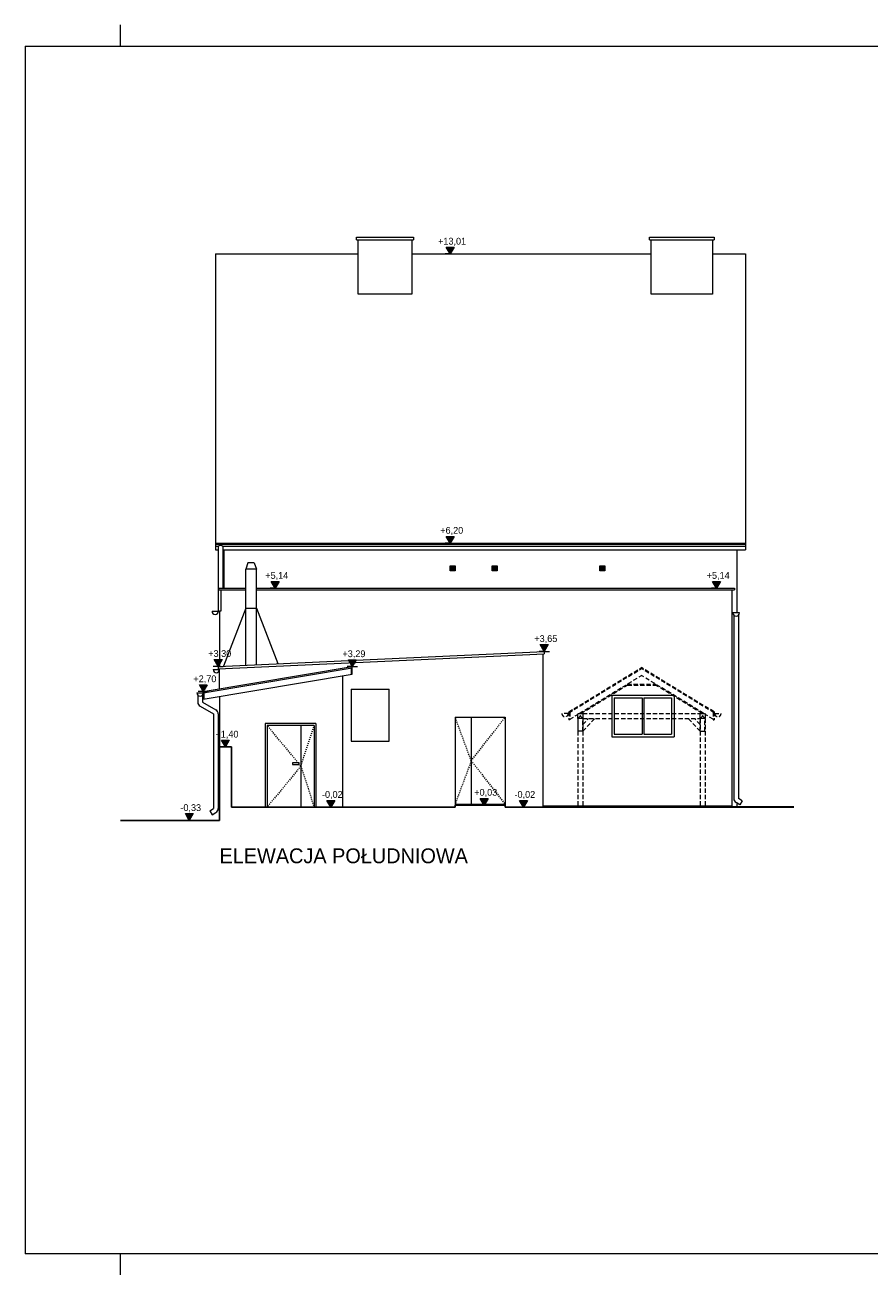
# Model space of a CAD drawing. Extents: x -686885 to -413214, y -23370 to 153194.
# Tile 56 of 145: x -577045 to -557142, y -23370 to 6080. Entities that reach past the tile are written whole.
import ezdxf

# ---------------------------------------------------------------- set-up
doc = ezdxf.new("R2010")
doc.units = 0
doc.header["$MEASUREMENT"] = 0
doc.linetypes.add('Hidden Line', pattern=[50, 25, -25])
doc.linetypes.add('Krawędzie ukryte', pattern=[150, 100, -50])
for name, color, linetype, lineweight in [('Arch opisy_Nr_Pióra__21', 7, 'Continuous', 9), ('Arch stropy_Nr_Pióra__1', 7, 'Continuous', 25), ('Arch stropy_Nr_Pióra__21', 7, 'Continuous', 9), ('ARCH TABELA_Nr_Pióra__21', 7, 'Continuous', 9), ('INWENT DACH_Nr_Pióra__21', 7, 'Continuous', 9), ('INWENT KONST. DREWNIANA_Nr_Pióra__21', 7, 'Continuous', 9), ('INWENT RURY SPUSTOWE_Nr_Pióra__21', 7, 'Continuous', 9), ('INWENT WYMIARY_Nr_Pióra__21', 7, 'Continuous', 9), ('INWENT. DRZWI_Nr_Pióra__5', 7, 'Continuous', 13), ('INWENT. OKNA_Nr_Pióra__5', 7, 'Continuous', 13), ('INWENT.ŚCIANY_Nr_Pióra__1', 7, 'Continuous', 25), ('INWENT.ŚCIANY_Nr_Pióra__21', 7, 'Continuous', 9), ('INWENT.ŚCIANY_Nr_Pióra__5', 7, 'Continuous', 13), ('Istniejące kominy_Nr_Pióra__21', 7, 'Continuous', 9)]:
    doc.layers.add(name, color=color, linetype=linetype, lineweight=lineweight)
for name, color, linetype, lineweight, true_color in [('INWENT DACH_Nr_Pióra__102', 7, 'Continuous', 9, 0xb4b4b4), ('INWENT KONST. DREWNIANA_Nr_Pióra__102', 7, 'Continuous', 9, 0xb4b4b4), ('INWENT RURY SPUSTOWE_Nr_Pióra__102', 7, 'Continuous', 9, 0xb4b4b4), ('INWENT.ŚCIANY_Nr_Pióra__102', 7, 'Continuous', 9, 0xb4b4b4)]:
    doc.layers.add(name, color=color, linetype=linetype, lineweight=lineweight, true_color=true_color)
doc.layers.add('INWENT WYMIARY', color=7, linetype='Continuous')
doc.styles.add('GENERATED_STYLE_1', font='txt')
doc.styles.add('GENERATED_STYLE_5', font='txt')

# ---------------------------------------------------------------- blocks, each defined once
blk = doc.blocks.new('Wymiary_10', base_point=(-564814, -8678))
at = {"layer": 'INWENT WYMIARY_Nr_Pióra__21', "linetype": 'Continuous'}
blk.add_hatch(color=256, dxfattribs=at).paths.add_polyline_path([(-564814, -8678), (-564907, -8518), (-564722, -8518)], flags=0)
for p, q in [((-564814, -8678), (-564907, -8518)), ((-564907, -8518), (-564722, -8518)), ((-564722, -8518), (-564814, -8678)), ((-564814, -8678), (-564934, -8678)), ((-564814, -8678), (-564694, -8678))]:
    blk.add_line(p, q, dxfattribs=at)
at = {"layer": 'INWENT WYMIARY_Nr_Pióra__21', "insert": (-565048, -8486), "char_height": 160, "attachment_point": 7, "style": 'GENERATED_STYLE_1'}
blk.add_mtext('{+3,65}', dxfattribs=at)
blk = doc.blocks.new('Wymiary_11', base_point=(-565305, -12350))
at = {"layer": 'INWENT WYMIARY_Nr_Pióra__21', "linetype": 'Continuous'}
blk.add_hatch(color=256, dxfattribs=at).paths.add_polyline_path([(-565305, -12350), (-565398, -12190), (-565212, -12190)], flags=0)
for p, q in [((-565305, -12350), (-565425, -12350)), ((-565305, -12350), (-565398, -12190)), ((-565398, -12190), (-565212, -12190)), ((-565212, -12190), (-565305, -12350)), ((-565305, -12350), (-565185, -12350))]:
    blk.add_line(p, q, dxfattribs=at)
at = {"layer": 'INWENT WYMIARY_Nr_Pióra__21', "insert": (-565515, -12158), "char_height": 160, "attachment_point": 7, "style": 'GENERATED_STYLE_1'}
blk.add_mtext('{-0,02}', dxfattribs=at)
blk = doc.blocks.new('Wymiary_12', base_point=(-560756, -7190))
at = {"layer": 'INWENT WYMIARY_Nr_Pióra__21', "linetype": 'Continuous'}
blk.add_hatch(color=256, dxfattribs=at).paths.add_polyline_path([(-560756, -7190), (-560849, -7030), (-560663, -7030)], flags=0)
for p, q in [((-560756, -7190), (-560849, -7030)), ((-560849, -7030), (-560663, -7030)), ((-560663, -7030), (-560756, -7190)), ((-560756, -7190), (-560876, -7190)), ((-560756, -7190), (-560636, -7190))]:
    blk.add_line(p, q, dxfattribs=at)
at = {"layer": 'INWENT WYMIARY_Nr_Pióra__21', "insert": (-560989, -6998), "char_height": 160, "attachment_point": 7, "style": 'GENERATED_STYLE_1'}
blk.add_mtext('{+5,14}', dxfattribs=at)
blk = doc.blocks.new('Wymiary_13', base_point=(-571151, -7190))
at = {"layer": 'INWENT WYMIARY_Nr_Pióra__21', "linetype": 'Continuous'}
blk.add_hatch(color=256, dxfattribs=at).paths.add_polyline_path([(-571151, -7190), (-571244, -7030), (-571058, -7030)], flags=0)
for p, q in [((-571151, -7190), (-571244, -7030)), ((-571244, -7030), (-571058, -7030)), ((-571058, -7030), (-571151, -7190)), ((-571151, -7190), (-571271, -7190)), ((-571151, -7190), (-571031, -7190))]:
    blk.add_line(p, q, dxfattribs=at)
at = {"layer": 'INWENT WYMIARY_Nr_Pióra__21', "insert": (-571385, -6998), "char_height": 160, "attachment_point": 7, "style": 'GENERATED_STYLE_1'}
blk.add_mtext('{+5,14}', dxfattribs=at)
blk = doc.blocks.new('Wymiary_14', base_point=(-572494, -9030))
at = {"layer": 'INWENT WYMIARY_Nr_Pióra__21', "linetype": 'Continuous'}
blk.add_hatch(color=256, dxfattribs=at).paths.add_polyline_path([(-572494, -9030), (-572587, -8870), (-572402, -8870)], flags=0)
for p, q in [((-572494, -9030), (-572614, -9030)), ((-572494, -9030), (-572587, -8870)), ((-572587, -8870), (-572402, -8870)), ((-572402, -8870), (-572494, -9030)), ((-572494, -9030), (-572374, -9030))]:
    blk.add_line(p, q, dxfattribs=at)
at = {"layer": 'INWENT WYMIARY_Nr_Pióra__21', "insert": (-572728, -8838), "char_height": 160, "attachment_point": 7, "style": 'GENERATED_STYLE_1'}
blk.add_mtext('{+3,30}', dxfattribs=at)
blk = doc.blocks.new('Wymiary_15', base_point=(-567030, -6127))
at = {"layer": 'INWENT WYMIARY_Nr_Pióra__21', "linetype": 'Continuous'}
blk.add_hatch(color=256, dxfattribs=at).paths.add_polyline_path([(-567030, -6127), (-567123, -5967), (-566938, -5967)], flags=0)
for p, q in [((-567030, -6127), (-567150, -6127)), ((-567030, -6127), (-567123, -5967)), ((-567123, -5967), (-566938, -5967)), ((-566938, -5967), (-567030, -6127)), ((-567030, -6127), (-566910, -6127))]:
    blk.add_line(p, q, dxfattribs=at)
at = {"layer": 'INWENT WYMIARY_Nr_Pióra__21', "insert": (-567264, -5935), "char_height": 160, "attachment_point": 7, "style": 'GENERATED_STYLE_1'}
blk.add_mtext('{+6,20}', dxfattribs=at)
blk = doc.blocks.new('Wymiary_16', base_point=(-567030, 685))
at = {"layer": 'INWENT WYMIARY_Nr_Pióra__21', "linetype": 'Continuous'}
blk.add_hatch(color=256, dxfattribs=at).paths.add_polyline_path([(-567030, 685), (-567123, 845), (-566938, 845)], flags=0)
for p, q in [((-567030, 685), (-567150, 685)), ((-567030, 685), (-567123, 845)), ((-567123, 845), (-566938, 845)), ((-566938, 845), (-567030, 685)), ((-567030, 685), (-566910, 685))]:
    blk.add_line(p, q, dxfattribs=at)
at = {"layer": 'INWENT WYMIARY_Nr_Pióra__21', "insert": (-567315, 877), "char_height": 160, "attachment_point": 7, "style": 'GENERATED_STYLE_1'}
blk.add_mtext('{+13,01}', dxfattribs=at)
blk = doc.blocks.new('Wymiary_17', base_point=(-569335, -9035))
at = {"layer": 'INWENT WYMIARY_Nr_Pióra__21', "linetype": 'Continuous'}
blk.add_hatch(color=256, dxfattribs=at).paths.add_polyline_path([(-569335, -9035), (-569428, -8875), (-569242, -8875)], flags=0)
for p, q in [((-569335, -9035), (-569455, -9035)), ((-569335, -9035), (-569428, -8875)), ((-569428, -8875), (-569242, -8875)), ((-569242, -8875), (-569335, -9035)), ((-569335, -9035), (-569215, -9035))]:
    blk.add_line(p, q, dxfattribs=at)
at = {"layer": 'INWENT WYMIARY_Nr_Pióra__21', "insert": (-569568, -8843), "char_height": 160, "attachment_point": 7, "style": 'GENERATED_STYLE_1'}
blk.add_mtext('{+3,29}', dxfattribs=at)
blk = doc.blocks.new('Wymiary_18', base_point=(-572846, -9625))
at = {"layer": 'INWENT WYMIARY_Nr_Pióra__21', "linetype": 'Continuous'}
blk.add_hatch(color=256, dxfattribs=at).paths.add_polyline_path([(-572846, -9625), (-572938, -9465), (-572753, -9465)], flags=0)
for p, q in [((-572846, -9625), (-572966, -9625)), ((-572846, -9625), (-572938, -9465)), ((-572938, -9465), (-572753, -9465)), ((-572753, -9465), (-572846, -9625)), ((-572846, -9625), (-572726, -9625))]:
    blk.add_line(p, q, dxfattribs=at)
at = {"layer": 'INWENT WYMIARY_Nr_Pióra__21', "insert": (-573079, -9433), "char_height": 160, "attachment_point": 7, "style": 'GENERATED_STYLE_1'}
blk.add_mtext('{+2,70}', dxfattribs=at)
blk = doc.blocks.new('Wymiary_19', base_point=(-573175, -12660))
at = {"layer": 'INWENT WYMIARY_Nr_Pióra__21', "linetype": 'Continuous'}
blk.add_hatch(color=256, dxfattribs=at).paths.add_polyline_path([(-573175, -12660), (-573268, -12500), (-573083, -12500)], flags=0)
for p, q in [((-573175, -12660), (-573295, -12660)), ((-573175, -12660), (-573268, -12500)), ((-573268, -12500), (-573083, -12500)), ((-573083, -12500), (-573175, -12660)), ((-573175, -12660), (-573055, -12660))]:
    blk.add_line(p, q, dxfattribs=at)
at = {"layer": 'INWENT WYMIARY_Nr_Pióra__21', "insert": (-573385, -12468), "char_height": 160, "attachment_point": 7, "style": 'GENERATED_STYLE_1'}
blk.add_mtext('{-0,33}', dxfattribs=at)
blk = doc.blocks.new('Wymiary_20', base_point=(-572324, -10930))
at = {"layer": 'INWENT WYMIARY_Nr_Pióra__21', "linetype": 'Continuous'}
blk.add_hatch(color=256, dxfattribs=at).paths.add_polyline_path([(-572324, -10930), (-572417, -10770), (-572232, -10770)], flags=0)
for p, q in [((-572324, -10930), (-572417, -10770)), ((-572417, -10770), (-572232, -10770)), ((-572232, -10770), (-572324, -10930)), ((-572324, -10930), (-572444, -10930)), ((-572324, -10930), (-572204, -10930))]:
    blk.add_line(p, q, dxfattribs=at)
at = {"layer": 'INWENT WYMIARY_Nr_Pióra__21', "insert": (-572558, -10738), "char_height": 160, "attachment_point": 7, "style": 'GENERATED_STYLE_1'}
blk.add_mtext('{+1,40}', dxfattribs=at)
blk = doc.blocks.new('Wymiary_21', base_point=(-569840, -12350))
at = {"layer": 'INWENT WYMIARY_Nr_Pióra__21', "linetype": 'Continuous'}
blk.add_hatch(color=256, dxfattribs=at).paths.add_polyline_path([(-569840, -12350), (-569933, -12190), (-569747, -12190)], flags=0)
for p, q in [((-569840, -12350), (-569960, -12350)), ((-569840, -12350), (-569933, -12190)), ((-569933, -12190), (-569747, -12190)), ((-569747, -12190), (-569840, -12350)), ((-569840, -12350), (-569720, -12350))]:
    blk.add_line(p, q, dxfattribs=at)
at = {"layer": 'INWENT WYMIARY_Nr_Pióra__21', "insert": (-570050, -12158), "char_height": 160, "attachment_point": 7, "style": 'GENERATED_STYLE_1'}
blk.add_mtext('{-0,02}', dxfattribs=at)
blk = doc.blocks.new('Wymiary_22', base_point=(-566230, -12300))
at = {"layer": 'INWENT WYMIARY_Nr_Pióra__21', "linetype": 'Continuous'}
blk.add_hatch(color=256, dxfattribs=at).paths.add_polyline_path([(-566230, -12300), (-566323, -12140), (-566137, -12140)], flags=0)
for p, q in [((-566230, -12300), (-566350, -12300)), ((-566230, -12300), (-566323, -12140)), ((-566323, -12140), (-566137, -12140)), ((-566137, -12140), (-566230, -12300)), ((-566230, -12300), (-566110, -12300))]:
    blk.add_line(p, q, dxfattribs=at)
at = {"layer": 'INWENT WYMIARY_Nr_Pióra__21', "insert": (-566463, -12108), "char_height": 160, "attachment_point": 7, "style": 'GENERATED_STYLE_1'}
blk.add_mtext('{+0,03}', dxfattribs=at)

msp = doc.modelspace()

# ---------------------------------------------------------------- linework, layer by layer
at = {"layer": 'Arch stropy_Nr_Pióra__1', "linetype": 'Continuous'}
for p, q in [((-572184.3, -12349.6), (-566914.3, -12349.6)), ((-566914.3, -12299.6), (-565734.3, -12299.6)), ((-566914.3, -12299.6), (-566914.3, -12349.6)), ((-565734.3, -12299.6), (-565734.3, -12349.6)), ((-565734.3, -12349.6), (-558934.2, -12349.6)), ((-574794.3, -12659.6), (-572464.3, -12659.6))]:
    msp.add_line(p, q, dxfattribs=at)
at = {"layer": 'Arch stropy_Nr_Pióra__21', "linetype": 'Continuous'}
for p, q in [((-564844.3, -12319.6), (-560394.3, -12319.6)), ((-560394.3, -12329.6), (-560394.3, -12319.6)), ((-560394.3, -12329.6), (-558934.2, -12329.6))]:
    msp.add_line(p, q, dxfattribs=at)
at = {"layer": 'ARCH TABELA_Nr_Pióra__21', "linetype": 'Continuous'}
for p, q in [((-574794.6, 5580.4), (-574794.6, 6080.4)), ((-574794.6, 5580.4), (-574794.6, 6080.4)), ((-577044.6, 5580.4), (-577044.6, -22869.6)), ((-577044.6, 5580.4), (-536294.6, 5580.4)), ((-536294.6, -22869.6), (-577044.6, -22869.6)), ((-574794.6, -23369.6), (-574794.6, -22869.6)), ((-574794.6, -23369.6), (-574794.6, -22869.6))]:
    msp.add_line(p, q, dxfattribs=at)
at = {"layer": 'INWENT DACH_Nr_Pióra__102', "linetype": 'Continuous'}
for p, q in [((-572554.3, 685.2), (-572554.3, -6281.2)), ((-572554.3, 685.2), (-569194.5, 685.2)), ((-567934.5, 685.2), (-562294.5, 685.2)), ((-560854.5, 685.2), (-560074.5, 685.2)), ((-560074.5, 685.2), (-560074.5, -6281.2)), ((-572554.3, -6126.9), (-560074.5, -6126.9)), ((-572554.3, -6150.8), (-560074.5, -6150.8)), ((-572554.3, -6281.2), (-572494.3, -6281.2)), ((-572384.3, -6281.2), (-560074.5, -6281.2))]:
    msp.add_line(p, q, dxfattribs=at)
at = {"layer": 'INWENT DACH_Nr_Pióra__21', "linetype": 'Continuous'}
for p, q in [((-572845.6, -9625), (-569334.9, -9034.8)), ((-572845.6, -9655.4), (-569334.9, -9065.3))]:
    msp.add_line(p, q, dxfattribs=at)
at = {"layer": 'INWENT KONST. DREWNIANA_Nr_Pióra__102', "linetype": 'Krawędzie ukryte'}
for p, q in [((-564234.3, -10102.4), (-562524.3, -9056.9)), ((-564234.3, -10125.9), (-562524.3, -9080.3)), ((-560814.3, -10102.4), (-562524.3, -9056.9)), ((-560814.3, -10125.9), (-562524.3, -9080.3)), ((-563988.4, -10139.6), (-562524.3, -9244.4)), ((-561060.2, -10139.6), (-562524.3, -9244.4)), ((-563950.1, -10139.6), (-562854.2, -9469.6)), ((-562860, -9449.6), (-562188.7, -9449.6)), ((-562854.3, -9469.6), (-562194.3, -9469.6)), ((-561098.6, -10139.6), (-562194.4, -9469.6)), ((-564234.3, -10102.4), (-564234.3, -10289.6)), ((-564214.3, -10289.6), (-564234.3, -10289.6)), ((-564214.3, -10113.6), (-564214.3, -10289.6)), ((-564214.3, -10277.7), (-564024.3, -10161.6)), ((-564024.3, -10259.6), (-564024.3, -10139.6)), ((-564024.3, -10139.6), (-563904.3, -10139.6)), ((-563904.3, -10259.6), (-564024.3, -10139.6)), ((-564024.3, -10259.6), (-563904.3, -10139.6)), ((-563904.3, -10259.6), (-564024.3, -10259.6)), ((-564024.3, -10259.6), (-564024.3, -12349.6)), ((-564019.3, -10559.6), (-564019.3, -10259.6)), ((-563909.3, -10559.6), (-563909.3, -10259.6)), ((-563904.3, -10139.6), (-563904.3, -10259.6)), ((-563904.3, -10139.6), (-561144.3, -10139.6)), ((-563904.3, -10259.6), (-563904.3, -12349.6)), ((-563904.3, -10259.6), (-561144.3, -10259.6)), ((-563904.3, -10559.6), (-563624.3, -10259.6)), ((-563904.3, -10398.4), (-563774.8, -10259.6)), ((-561144.3, -10559.6), (-561424.3, -10259.6)), ((-561144.3, -10398.4), (-561273.9, -10259.6)), ((-561144.3, -10259.6), (-561144.3, -10139.6)), ((-561144.3, -10139.6), (-561024.3, -10139.6)), ((-561144.3, -10259.6), (-561024.3, -10139.6)), ((-561024.3, -10259.6), (-561144.3, -10139.6)), ((-561024.3, -10259.6), (-561144.3, -10259.6)), ((-561144.3, -10259.6), (-561144.3, -12349.6)), ((-561139.3, -10559.6), (-561139.3, -10259.6)), ((-561029.3, -10559.6), (-561029.3, -10259.6)), ((-561024.3, -10139.6), (-561024.3, -10259.6)), ((-560834.3, -10277.7), (-561024.3, -10161.6)), ((-561024.3, -10259.6), (-561024.3, -12349.6)), ((-560834.3, -10113.6), (-560834.3, -10289.6)), ((-560834.3, -10289.6), (-560814.3, -10289.6)), ((-560814.3, -10102.4), (-560814.3, -10289.6)), ((-563909.3, -10559.6), (-564019.3, -10559.6)), ((-561139.3, -10559.6), (-561029.3, -10559.6))]:
    msp.add_line(p, q, dxfattribs=at)
at = {"layer": 'INWENT KONST. DREWNIANA_Nr_Pióra__21', "linetype": 'Continuous'}
for p, q in [((-572639.3, -7729.6), (-572464.3, -7729.6)), ((-572429.3, -7727.2), (-572464.3, -7729.6)), ((-572464.3, -7729.6), (-572464.3, -9028.5)), ((-560219.3, -7769.6), (-560394.3, -7769.6)), ((-569354.9, -9215.7), (-569354.9, -9068.6)), ((-569334.9, -9212.3), (-569334.9, -9034.8)), ((-572845.6, -9802.4), (-569334.9, -9212.3)), ((-572845.6, -9802.4), (-572845.6, -9625)), ((-572825.6, -9799.1), (-572825.6, -9652.1)), ((-572823.4, -9651.7), (-572764.3, -9641.7))]:
    msp.add_line(p, q, dxfattribs=at)
at = {"layer": 'INWENT RURY SPUSTOWE_Nr_Pióra__102', "linetype": 'Continuous'}
for p, q in [((-572494.3, -6208.8), (-572554.3, -6208.8)), ((-572494.3, -6208.8), (-572494.3, -7729.6)), ((-560074.5, -6208.8), (-572384.3, -6208.8)), ((-572384.3, -6208.8), (-572384.3, -7189.6))]:
    msp.add_line(p, q, dxfattribs=at)
at = {"layer": 'INWENT RURY SPUSTOWE_Nr_Pióra__102', "linetype": 'Krawędzie ukryte'}
for p, q in [((-564249.3, -10140.9), (-564399.3, -10140.9)), ((-564234.3, -10126.5), (-564257.8, -10140.9)), ((-560814.3, -10126.5), (-560790.9, -10140.9)), ((-560799.3, -10140.9), (-560649.3, -10140.9))]:
    msp.add_line(p, q, dxfattribs=at)
at = {"layer": 'INWENT RURY SPUSTOWE_Nr_Pióra__102', "linetype": 'Continuous'}
msp.add_arc((-572439.3, -6244.2), 65.4, 32.77908, 147.22092, dxfattribs=at)
at = {"layer": 'INWENT RURY SPUSTOWE_Nr_Pióra__102', "linetype": 'Krawędzie ukryte'}
for centre in [(-564324.3, -10140.9), (-560724.3, -10140.9)]:
    msp.add_arc(centre, 75, 180, 0, dxfattribs=at)
at = {"layer": 'INWENT RURY SPUSTOWE_Nr_Pióra__21', "linetype": 'Continuous'}
for p, q in [((-560349.3, -7820.6), (-560349.3, -12145.1)), ((-560239.3, -7820.6), (-560239.3, -12145.1)), ((-572614.3, -9104.6), (-572464.3, -9104.6)), ((-572995.6, -9655.4), (-572845.6, -9655.4)), ((-572975.6, -9706.4), (-572975.6, -9873)), ((-572865.6, -9706.4), (-572865.6, -9873)), ((-572920.6, -9968.2), (-572604.3, -10150.8)), ((-572865.6, -9873), (-572549.3, -10055.5)), ((-572604.3, -10150.8), (-572604.3, -12378.6)), ((-572494.3, -10150.8), (-572494.3, -12378.6)), ((-560205, -12291.9), (-560294.3, -12240.3)), ((-560150, -12196.6), (-560239.3, -12145.1)), ((-560150, -12196.6), (-560205, -12291.9)), ((-572693.6, -12430.2), (-572604.3, -12378.6)), ((-572693.6, -12430.2), (-572638.6, -12525.4)), ((-572638.6, -12525.4), (-572549.3, -12473.9))]:
    msp.add_line(p, q, dxfattribs=at)
for centre, radius, start, end in [((-572564.3, -7729.6), 75, 180, 0), ((-560294.3, -7769.6), 75, 180, 0), ((-572539.3, -9104.6), 75, 180, 0), ((-572920.6, -9655.4), 75, 180, 0), ((-572865.6, -9873), 110, 180, 240), ((-572604.3, -10150.8), 110, 0, 60), ((-560239.3, -12145.1), 110, 180, 240), ((-572604.3, -12378.6), 110, 300, 0)]:
    msp.add_arc(centre, radius, start, end, dxfattribs=at)
at = {"layer": 'INWENT. DRZWI_Nr_Pióra__5', "linetype": 'Continuous'}
for p, q in [((-570744.3, -11299.6), (-570744.3, -11339.6)), ((-570584.3, -11299.6), (-570744.3, -11299.6)), ((-570744.3, -11339.6), (-570584.3, -11339.6)), ((-570584.3, -11339.6), (-570584.3, -11299.6))]:
    msp.add_line(p, q, dxfattribs=at)
at = {"layer": 'INWENT. OKNA_Nr_Pióra__5', "linetype": 'Continuous'}
for p, q in [((-563164.3, -9769.6), (-563164.3, -10629.6)), ((-563164.3, -9769.6), (-562509.3, -9769.6)), ((-562509.3, -9769.6), (-562509.3, -10629.6)), ((-562469.3, -9769.6), (-562469.3, -10629.6)), ((-562469.3, -9769.6), (-561814.3, -9769.6)), ((-561814.3, -9769.6), (-561814.3, -10629.6)), ((-563164.3, -10629.6), (-562509.3, -10629.6)), ((-562469.3, -10629.6), (-561814.3, -10629.6))]:
    msp.add_line(p, q, dxfattribs=at)
at = {"layer": 'INWENT.ŚCIANY_Nr_Pióra__1', "linetype": 'Continuous'}
for p, q in [((-572464.3, -10929.6), (-572464.3, -12659.6)), ((-572184.3, -10929.6), (-572464.3, -10929.6)), ((-572184.3, -10929.6), (-572184.3, -12349.6)), ((-566914.3, -12299.6), (-566914.3, -12349.6)), ((-565734.3, -12299.6), (-565734.3, -12349.6))]:
    msp.add_line(p, q, dxfattribs=at)
at = {"layer": 'INWENT.ŚCIANY_Nr_Pióra__102', "linetype": 'Continuous'}
for p, q in [((-569234.5, 1080.4), (-567894.5, 1080.4)), ((-569234.5, 1020.4), (-569234.5, 1080.4)), ((-569234.5, 1020.4), (-567894.5, 1020.4)), ((-569194.5, -257.9), (-569194.5, 1020.4)), ((-567934.5, 1020.4), (-567934.5, -257.9)), ((-567894.5, 1080.4), (-567894.5, 1020.4)), ((-562334.5, 1080.4), (-560814.5, 1080.4)), ((-562334.5, 1020.4), (-562334.5, 1080.4)), ((-562334.5, 1020.4), (-560814.5, 1020.4)), ((-562294.5, -257.9), (-562294.5, 1020.4)), ((-560854.5, 1020.4), (-560854.5, -257.9)), ((-560814.5, 1080.4), (-560814.5, 1020.4)), ((-567934.5, -257.9), (-569194.5, -257.9)), ((-560854.5, -257.9), (-562294.5, -257.9)), ((-572354.3, -7189.6), (-572354.3, -6281.2)), ((-560274.5, -7769.6), (-560274.5, -6281.2)), ((-567034.3, -6779.6), (-567034.3, -6659.6)), ((-567034.3, -6659.6), (-566914.3, -6659.6)), ((-567019.3, -6769.6), (-567019.3, -6669.6)), ((-567001.3, -6769.6), (-567001.3, -6669.6)), ((-566983.3, -6769.6), (-566983.3, -6669.6)), ((-566965.3, -6769.6), (-566965.3, -6669.6)), ((-566947.3, -6769.6), (-566947.3, -6669.6)), ((-566929.3, -6669.6), (-566929.3, -6769.6)), ((-566914.3, -6659.6), (-566914.3, -6779.6)), ((-566044.3, -6779.6), (-566044.3, -6659.6)), ((-566044.3, -6659.6), (-565924.3, -6659.6)), ((-566029.3, -6769.6), (-566029.3, -6669.6)), ((-566011.3, -6769.6), (-566011.3, -6669.6)), ((-565993.3, -6769.6), (-565993.3, -6669.6)), ((-565975.3, -6769.6), (-565975.3, -6669.6)), ((-565957.3, -6769.6), (-565957.3, -6669.6)), ((-565939.3, -6669.6), (-565939.3, -6769.6)), ((-565924.3, -6659.6), (-565924.3, -6779.6)), ((-563504.5, -6779.6), (-563504.5, -6659.6)), ((-563504.5, -6659.6), (-563384.5, -6659.6)), ((-563489.5, -6769.6), (-563489.5, -6669.6)), ((-563471.5, -6769.6), (-563471.5, -6669.6)), ((-563453.5, -6769.6), (-563453.5, -6669.6)), ((-563435.5, -6769.6), (-563435.5, -6669.6)), ((-563417.5, -6769.6), (-563417.5, -6669.6)), ((-563399.5, -6669.6), (-563399.5, -6769.6)), ((-563384.5, -6659.6), (-563384.5, -6779.6)), ((-566914.3, -6779.6), (-567034.3, -6779.6)), ((-565924.3, -6779.6), (-566044.3, -6779.6)), ((-563384.5, -6779.6), (-563504.5, -6779.6)), ((-560274.5, -12329.6), (-560274.5, -12251.8))]:
    msp.add_line(p, q, dxfattribs=at)
at = {"layer": 'INWENT.ŚCIANY_Nr_Pióra__21', "linetype": 'Continuous'}
for p, q in [((-569364.3, -9569.6), (-569364.3, -10789.6)), ((-569364.3, -9569.6), (-568464.3, -9569.6)), ((-568464.3, -10789.6), (-568464.3, -9569.6)), ((-563224.3, -9709.6), (-563224.3, -10689.6)), ((-563224.3, -9709.6), (-561754.3, -9709.6)), ((-561754.3, -9709.6), (-561754.3, -10689.6)), ((-566914.3, -10229.6), (-565734.3, -10229.6)), ((-566914.3, -10229.6), (-566914.3, -12299.6)), ((-566534.3, -10229.6), (-566534.3, -12279.6)), ((-565734.3, -10229.6), (-565734.3, -12299.6)), ((-570194.3, -10379.6), (-571384.3, -10379.6)), ((-571384.3, -10379.6), (-571384.3, -12349.6)), ((-571344.3, -10419.6), (-571344.3, -12349.6)), ((-570234.3, -10419.6), (-571344.3, -10419.6)), ((-570544.3, -10419.6), (-570544.3, -12349.6)), ((-570234.3, -10419.6), (-570234.3, -12349.6)), ((-570194.3, -10379.6), (-570194.3, -12349.6)), ((-569364.3, -10789.6), (-568464.3, -10789.6)), ((-563224.3, -10689.6), (-561754.3, -10689.6)), ((-566914.3, -12279.6), (-565734.3, -12279.6))]:
    msp.add_line(p, q, dxfattribs=at)
at = {"layer": 'INWENT.ŚCIANY_Nr_Pióra__21', "linetype": 'Hidden Line'}
for p, q in [((-566534.3, -11254.6), (-566914.3, -10229.6)), ((-566534.3, -11254.6), (-565734.3, -10229.6)), ((-570544.3, -11379.6), (-571344.3, -10419.6)), ((-570544.3, -11379.6), (-570234.3, -10419.6)), ((-570544.3, -11379.6), (-571344.3, -12349.6)), ((-570544.3, -11379.6), (-570234.3, -12349.6)), ((-566534.3, -11254.6), (-566914.3, -12279.6)), ((-566534.3, -11254.6), (-565734.3, -12279.6))]:
    msp.add_line(p, q, dxfattribs=at)
at = {"layer": 'INWENT.ŚCIANY_Nr_Pióra__5', "linetype": 'Continuous'}
for p, q in [((-572489.3, -7189.6), (-572489.3, -7229.6)), ((-572489.3, -7189.6), (-571844.3, -7189.6)), ((-572489.3, -7229.6), (-571844.3, -7229.6)), ((-572429.3, -7229.6), (-572429.3, -7727.2)), ((-571594.3, -7189.6), (-560334.3, -7189.6)), ((-571594.3, -7229.6), (-560334.3, -7229.6)), ((-560394.3, -7229.6), (-560394.3, -12329.6)), ((-560334.3, -7189.6), (-560334.3, -7229.6)), ((-572494.3, -9029.9), (-564814.4, -8678.2)), ((-572494.3, -9089.9), (-564814.4, -8738.2)), ((-564844.3, -8739.6), (-564844.3, -12349.6)), ((-564814.4, -8678.2), (-564814.4, -8738.2)), ((-572494.3, -9029.9), (-572494.3, -9089.9)), ((-572464.3, -9560.9), (-572464.3, -9088.5)), ((-569564.3, -9250.9), (-569564.3, -12349.6)), ((-572464.3, -9738.4), (-572464.3, -10929.6))]:
    msp.add_line(p, q, dxfattribs=at)
at = {"layer": 'Istniejące kominy_Nr_Pióra__21', "linetype": 'Continuous'}
for p, q in [((-571794.3, -6589.6), (-571844.3, -6739.6)), ((-571844.3, -9000.1), (-571844.3, -6739.6)), ((-571594.3, -6739.6), (-571844.3, -6739.6)), ((-571644.3, -6589.6), (-571794.3, -6589.6)), ((-571644.3, -6589.6), (-571594.3, -6739.6)), ((-571594.3, -8988.7), (-571594.3, -6739.6)), ((-571844.3, -7658.9), (-572368.4, -9024.1)), ((-571844.3, -7658.9), (-571594.3, -7658.9)), ((-571594.3, -7658.9), (-571092.7, -8965.7))]:
    msp.add_line(p, q, dxfattribs=at)

# ---------------------------------------------------------------- block references
at = {"layer": 'INWENT WYMIARY', "linetype": 'Continuous'}
for name, p in [('Wymiary_16', (-567030.3, 685.2)), ('Wymiary_15', (-567030.3, -6126.9)), ('Wymiary_13', (-571151.2, -7189.6)), ('Wymiary_12', (-560756, -7189.6)), ('Wymiary_10', (-564814.4, -8678.2)), ('Wymiary_14', (-572494.3, -9029.9)), ('Wymiary_17', (-569334.9, -9034.8)), ('Wymiary_18', (-572845.6, -9625)), ('Wymiary_20', (-572324.3, -10929.6)), ('Wymiary_21', (-569840, -12349.6)), ('Wymiary_22', (-566229.7, -12299.6)), ('Wymiary_11', (-565305.3, -12349.6)), ('Wymiary_19', (-573175.3, -12659.6))]:
    msp.add_blockref(name, p, dxfattribs=at)

# ---------------------------------------------------------------- texts
at = {"layer": 'Arch opisy_Nr_Pióra__21', "linetype": 'Continuous', "insert": (-572464.3, -13318.4), "char_height": 350, "attachment_point": 1, "style": 'GENERATED_STYLE_5'}
msp.add_mtext('{ELEWACJA POŁUDNIOWA}', dxfattribs=at)

doc.saveas('drawing.dxf')
